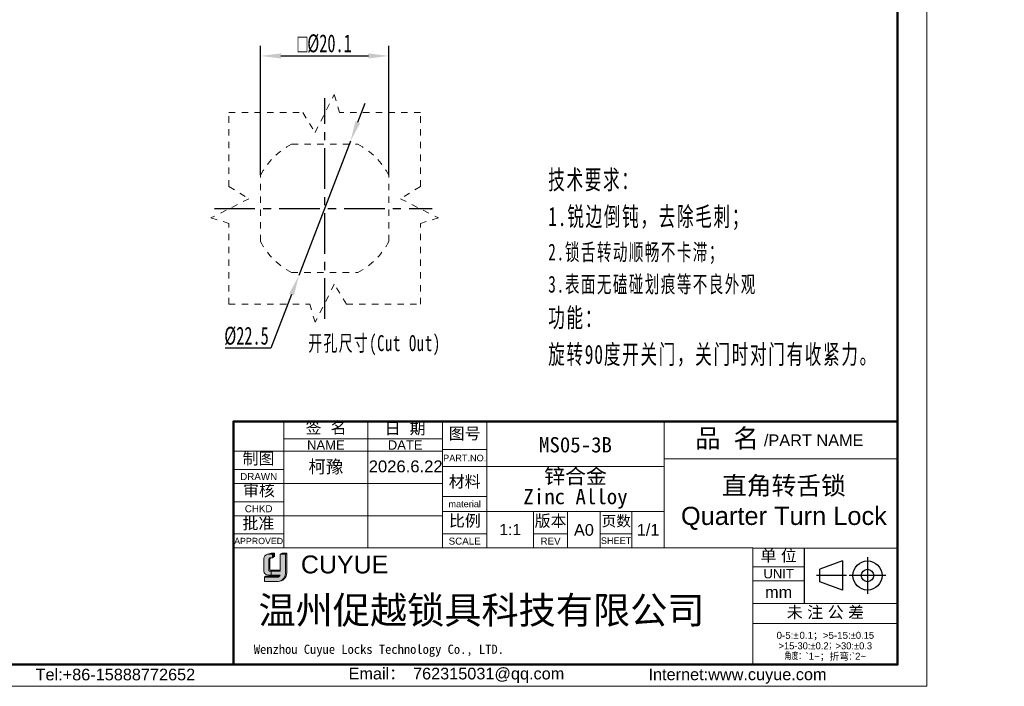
# Model space of a CAD drawing. Header units: millimetres. Extents: x 1639 to 1922, y 1717 to 1909.
# Tile 10 of 13: x 1768 to 1922, y 1717 to 1822. Entities that reach past the tile are written whole.
import ezdxf

# ---------------------------------------------------------------- set-up
doc = ezdxf.new("R2010")
doc.units = ezdxf.units.MM
doc.linetypes.add('CENTER', pattern=[10.159999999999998, 6.35, -1.27, 1.27, -1.27])
doc.linetypes.add('虚线', pattern=[2, 1, -1])
for name, color, linetype, lineweight in [('0007', 7, 'Continuous', 5), ('实线层', 7, 'Continuous', 25), ('尺寸线层', 3, 'Continuous', 18), ('粗实线层', 7, 'Continuous', 50), ('细实线层', 3, 'Continuous', 18), ('虚线层', 6, '虚线', 18)]:
    doc.layers.add(name, color=color, linetype=linetype, lineweight=lineweight)
doc.layers.add('中心线层', color=1, linetype='CENTER')
doc.styles.add('ARIAL', font='arial.ttf')
doc.styles.get("Standard").update_dxf_attribs({"font": 'arial.ttf'})
doc.styles.add('TEXTSTYLE_2', font='arial.ttf')
doc.styles.add('TEXTSTYLE_3', font='arial.ttf')
doc.styles.add('TEXTSTYLE_4', font='arial.ttf')
doc.styles.add('标准', font='txt', dxfattribs={"width": 0.667})
doc.dimstyles.new('标准', dxfattribs={"dimscale": 0.8, "dimtxt": 3.5, "dimasz": 4, "dimexe": 2, "dimexo": 0, "dimtad": 1, "dimdec": 1, "dimdsep": 46, "dimtxsty": '标准', "dimblk": '_CAXARROW', "dimcen": 0, "dimdle": 8, "dimazin": 2, "dimtfac": 0.707107, "dimtmove": 0, "dimatfit": 3, "dimfxl": 1, "dimtolj": 1, "dimarcsym": 1})

# ---------------------------------------------------------------- blocks, each defined once
blk = doc.blocks.new('_CAXARROW')
blk.add_hatch(color=0).paths.add_polyline_path([(0, 0), (-1, 0.125), (-1, -0.125)], flags=0)
blk = doc.blocks.new('*D4')
at = {"layer": 'Defpoints', "color": 0, "transparency": 16777216}
for p in [(1819.855591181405, 1802.608351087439), (1811.783752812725, 1781.606079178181)]:
    blk.add_point(p, dxfattribs=at)
at = {"layer": '尺寸线层', "color": 0, "linetype": 'Continuous', "lineweight": -2, "transparency": 16777216}
for p, q in [((1821.003585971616, 1805.595340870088), (1822.151580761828, 1808.582330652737)), ((1819.855591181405, 1802.608351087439), (1811.783752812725, 1781.606079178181)), ((1810.635758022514, 1778.619089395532), (1807.405920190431, 1770.215312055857)), ((1807.405920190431, 1770.215312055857), (1800.236814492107, 1770.215312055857))]:
    blk.add_line(p, q, dxfattribs=at)
at = {"layer": '尺寸线层', "color": 0, "lineweight": -2, "transparency": 16777216, "xscale": 3.2, "yscale": 3.2, "zscale": 3.2}
for p, rotation in [((1819.855591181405, 1802.608351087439), 248.9766508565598), ((1811.783752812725, 1781.606079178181), 68.97665085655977)]:
    blk.add_blockref('_CAXARROW', p, dxfattribs=dict(at, rotation=rotation))
at = {"layer": '尺寸线层', "color": 0, "transparency": 16777216, "insert": (1803.571367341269, 1772.115312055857), "char_height": 2.8, "width": 18.36821117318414, "attachment_point": 5, "style": '标准'}
blk.add_mtext('\\A1;%%C22.5', dxfattribs=at)
blk = doc.blocks.new('*D5')
at = {"layer": 'Defpoints', "color": 0, "transparency": 16777216}
for p in [(1825.869671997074, 1815.972077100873), (1805.769671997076, 1797.294700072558), (1825.869671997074, 1797.294700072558)]:
    blk.add_point(p, dxfattribs=at)
at = {"layer": '尺寸线层', "color": 0, "linetype": 'Continuous', "lineweight": -2, "transparency": 16777216}
for p, q in [((1805.769671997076, 1797.294700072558), (1805.769671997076, 1817.572077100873)), ((1825.869671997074, 1797.294700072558), (1825.869671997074, 1817.572077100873)), ((1808.969671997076, 1815.972077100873), (1822.669671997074, 1815.972077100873))]:
    blk.add_line(p, q, dxfattribs=at)
at = {"layer": '尺寸线层', "color": 0, "lineweight": -2, "transparency": 16777216, "xscale": 3.2, "yscale": 3.2, "zscale": 3.2, "rotation": 180}
blk.add_blockref('_CAXARROW', (1805.769671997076, 1815.972077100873), dxfattribs=at)
at = {"layer": '尺寸线层', "color": 0, "lineweight": -2, "transparency": 16777216, "xscale": 3.2, "yscale": 3.2, "zscale": 3.2}
blk.add_blockref('_CAXARROW', (1825.869671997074, 1815.972077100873), dxfattribs=at)
at = {"layer": '尺寸线层', "color": 0, "transparency": 16777216, "insert": (1815.819671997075, 1817.886794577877), "char_height": 2.8, "attachment_point": 5, "style": '标准'}
blk.add_mtext('\\A1;{\\fAMGDT|b0|i0|c134|p34;o}%%C20.1', dxfattribs=at)

msp = doc.modelspace()

# ---------------------------------------------------------------- hatches: boundary and pattern name
at = {"layer": '实线层'}
h = msp.add_hatch(color=30, dxfattribs=at)
edge = h.paths.add_edge_path(flags=0)
edge.add_arc((1807.314713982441, 1737.16088977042), 0.2611549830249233, 103.89623382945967, 180.1196323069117, ccw=False)
edge.add_line((1807.251993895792, 1737.414401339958), (1807.660324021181, 1737.414401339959))
edge.add_line((1807.660324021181, 1737.414401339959), (1807.660324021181, 1737.973167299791))
edge.add_line((1807.660324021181, 1737.973167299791), (1806.839714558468, 1737.973167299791))
edge.add_arc((1807.09684010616, 1737.202493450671), 0.8124356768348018, 108.4506221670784, 173.4013944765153)
edge.add_line((1806.289786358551, 1737.295852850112), (1806.289786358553, 1735.322582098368))
edge.add_arc((1806.984963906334, 1735.387345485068), 0.698187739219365, 185.3223660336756, 272.7233690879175)
edge.add_line((1807.018137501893, 1734.689946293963), (1807.455627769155, 1734.689946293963))
edge.add_line((1807.455627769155, 1734.689946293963), (1807.455627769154, 1735.322582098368))
edge.add_line((1807.455627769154, 1735.322582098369), (1807.258684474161, 1735.322582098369))
edge.add_arc((1807.242262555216, 1735.510727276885), 0.1888604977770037, 177.6597996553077, 274.98831874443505, ccw=False)
edge.add_line((1807.053559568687, 1735.518438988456), (1807.053559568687, 1737.16034448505))
h = msp.add_hatch(color=254, dxfattribs=at)
h.paths.add_polyline_path([(1807.436547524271, 1738.139364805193), (1806.839714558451, 1737.973167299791), (1807.66032402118, 1737.973167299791), (1807.942551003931, 1738.139364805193)], flags=0)
h.paths.add_polyline_path([(1808.862318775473, 1737.973167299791), (1809.661771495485, 1737.973167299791), (1809.896722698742, 1738.139364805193), (1809.157012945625, 1738.139364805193)], flags=0)
h = msp.add_hatch(color=251, dxfattribs=at)
edge = h.paths.add_edge_path(flags=0)
edge.add_line((1807.241893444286, 1735.632061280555), (1807.241893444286, 1737.160344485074))
edge.add_arc((1807.503047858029, 1737.160889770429), 0.2611549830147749, 103.89623382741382, 180.1196323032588, ccw=False)
edge.add_line((1807.440327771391, 1737.414401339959), (1807.251993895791, 1737.414401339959))
edge.add_arc((1807.314713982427, 1737.160889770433), 0.2611549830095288, 103.8962338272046, 180.1196323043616)
edge.add_line((1807.053559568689, 1737.160344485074), (1807.053559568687, 1735.518438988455))
edge.add_arc((1807.242262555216, 1735.510727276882), 0.1888604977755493, 177.6597996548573, 274.9883187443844)
edge.add_line((1807.25868447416, 1735.322582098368), (1808.862318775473, 1735.322582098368))
edge.add_line((1808.862318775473, 1735.322582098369), (1808.862318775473, 1735.481566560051))
edge.add_line((1808.862318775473, 1735.481566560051), (1807.362425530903, 1735.481566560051))
edge.add_arc((1807.390278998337, 1735.627389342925), 0.1484590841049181, 178.1966309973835, 259.1862447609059, ccw=False)
msp.add_hatch(color=251, dxfattribs=at).paths.add_polyline_path([(1807.660324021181, 1737.414401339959), (1807.942551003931, 1737.628844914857), (1807.942551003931, 1738.139364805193), (1807.660324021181, 1737.973167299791)], flags=0)
h = msp.add_hatch(color=251, dxfattribs=at)
edge = h.paths.add_edge_path(flags=0)
edge.add_line((1809.896722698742, 1738.139364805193), (1809.661771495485, 1737.973167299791))
edge.add_line((1809.661771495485, 1737.973167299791), (1809.661771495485, 1735.043319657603))
edge.add_arc((1808.335741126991, 1734.991599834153), 1.327038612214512, -71.74154242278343, 2.2336036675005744, ccw=False)
edge.add_arc((1808.531631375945, 1735.079116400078), 1.365560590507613, 279.2658368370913, 358.4978790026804)
edge.add_line((1809.896722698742, 1735.043319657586), (1809.896722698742, 1738.139364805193))
h = msp.add_hatch(color=251, dxfattribs=at)
edge = h.paths.add_edge_path(flags=0)
edge.add_line((1806.54618897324, 1734.539612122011), (1806.378091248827, 1734.354614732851))
edge.add_line((1806.378091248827, 1734.354614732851), (1808.463579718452, 1734.354614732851))
edge.add_arc((1808.387173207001, 1734.850202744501), 0.5014433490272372, 278.7644802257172, 323.8869948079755)
edge.add_line((1808.792267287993, 1734.554662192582), (1806.54618897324, 1734.539612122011))
at = {"layer": '尺寸线层'}
h = msp.add_hatch(color=179, dxfattribs=at)
edge = h.paths.add_edge_path(flags=0)
edge.add_line((1809.661771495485, 1737.973167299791), (1808.862318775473, 1737.973167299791))
edge.add_line((1808.862318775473, 1737.973167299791), (1808.862318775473, 1735.322582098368))
edge.add_line((1808.862318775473, 1735.322582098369), (1807.455627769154, 1735.322582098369))
edge.add_line((1807.455627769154, 1735.322582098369), (1807.455627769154, 1734.689946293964))
edge.add_line((1807.455627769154, 1734.689946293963), (1808.862318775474, 1734.689946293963))
edge.add_arc((1808.387173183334, 1734.850202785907), 0.5014433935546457, 278.7644821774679, 341.36184450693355, ccw=False)
edge.add_line((1808.463579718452, 1734.354614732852), (1806.378091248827, 1734.354614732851))
edge.add_line((1806.378091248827, 1734.354614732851), (1806.378091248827, 1733.713752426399))
edge.add_line((1806.378091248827, 1733.713752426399), (1808.508459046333, 1733.713752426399))
edge.add_arc((1808.531631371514, 1735.079116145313), 1.365560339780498, 269.0276957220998, 279.2658387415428)
edge.add_arc((1808.335741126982, 1734.991599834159), 1.327038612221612, 288.258457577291, 362.2336036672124)
edge.add_line((1809.661771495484, 1735.043319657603), (1809.661771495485, 1737.973167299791))

# ---------------------------------------------------------------- linework, layer by layer
at = {"color": 0, "linetype": 'Continuous'}
for p, q in [((1890.956562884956, 1738.940249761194), (1890.956562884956, 1730.241136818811)), ((1896.941745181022, 1736.915209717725), (1893.369643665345, 1735.621680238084)), ((1896.941745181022, 1736.915209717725), (1896.941745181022, 1732.361984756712)), ((1900.857083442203, 1737.501128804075), (1900.857083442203, 1731.776065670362)), ((1893.369643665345, 1733.655514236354), (1893.369643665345, 1735.621680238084)), ((1897.588705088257, 1734.638597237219), (1892.863999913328, 1734.638597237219)), ((1903.71961500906, 1734.638597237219), (1897.994551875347, 1734.638597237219)), ((1896.941745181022, 1732.361984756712), (1893.369643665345, 1733.655514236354))]:
    msp.add_line(p, q, dxfattribs=at)
for radius in [2.276612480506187, 0.9830830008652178]:
    msp.add_circle((1900.857083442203, 1734.638597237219), radius, dxfattribs=at)
at = {"layer": '0007'}
for p, q in [((1806.289786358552, 1735.322582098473), (1806.289786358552, 1737.295852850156)), ((1806.839714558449, 1737.973167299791), (1807.436547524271, 1738.139364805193)), ((1806.839714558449, 1737.973167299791), (1807.660324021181, 1737.973167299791)), ((1807.053559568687, 1735.518438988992), (1807.053559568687, 1737.160344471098)), ((1807.241893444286, 1735.632061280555), (1807.241893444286, 1737.160344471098)), ((1807.25199389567, 1737.414401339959), (1807.660324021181, 1737.414401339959)), ((1807.436547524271, 1738.139364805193), (1807.942551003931, 1738.139364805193)), ((1807.660324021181, 1737.973167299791), (1807.942551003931, 1738.139364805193)), ((1807.660324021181, 1737.414401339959), (1807.660324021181, 1737.973167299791)), ((1807.660324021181, 1737.414401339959), (1807.942551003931, 1737.628844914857)), ((1807.942551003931, 1737.628844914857), (1807.942551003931, 1738.139364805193)), ((1808.862318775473, 1737.973167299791), (1809.157012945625, 1738.139364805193)), ((1808.862318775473, 1737.973167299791), (1809.661771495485, 1737.973167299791)), ((1808.862318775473, 1735.322582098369), (1808.862318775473, 1737.973167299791)), ((1809.157012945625, 1738.139364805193), (1809.896722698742, 1738.139364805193)), ((1809.661771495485, 1737.973167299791), (1809.896722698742, 1738.139364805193)), ((1809.661771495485, 1737.973167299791), (1809.661771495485, 1735.043319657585)), ((1809.896722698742, 1738.139364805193), (1809.896722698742, 1735.043319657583)), ((1807.258684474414, 1735.322582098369), (1808.862318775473, 1735.322582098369)), ((1807.362425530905, 1735.481566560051), (1808.862318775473, 1735.481566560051)), ((1807.455627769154, 1735.322582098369), (1807.455627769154, 1734.689946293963)), ((1806.378091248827, 1734.354614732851), (1806.54618897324, 1734.539612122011)), ((1806.378091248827, 1733.713752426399), (1806.378091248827, 1734.354614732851)), ((1806.378091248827, 1734.354614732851), (1808.463579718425, 1734.354614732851)), ((1806.378091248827, 1733.713752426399), (1808.508459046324, 1733.713752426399)), ((1806.54618897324, 1734.539612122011), (1808.792267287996, 1734.554662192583)), ((1807.018137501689, 1734.689946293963), (1808.862318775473, 1734.689946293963))]:
    msp.add_line(p, q, dxfattribs=at)
for centre, radius, start, end in [((1807.096840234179, 1737.202493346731), 0.8124358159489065, 108.4506284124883, 173.401388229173), ((1807.314713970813, 1737.160889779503), 0.2611549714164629, 103.8962318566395, 180.1196373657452), ((1807.503047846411, 1737.160889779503), 0.2611549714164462, 103.8962318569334, 180.1196373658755), ((1806.984963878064, 1735.387345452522), 0.6981877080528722, 185.3223635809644, 272.7233715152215), ((1807.242262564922, 1735.510727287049), 0.1888605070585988, 177.6598026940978, 274.9883156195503), ((1807.390278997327, 1735.627389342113), 0.1484590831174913, 178.1966306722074, 259.1862450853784), ((1808.387173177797, 1734.85020279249), 0.5014434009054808, 278.7644826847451, 341.3618439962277), ((1808.531631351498, 1735.079116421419), 1.365560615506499, 269.0276967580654, 358.4978781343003), ((1808.335741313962, 1734.991599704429), 1.327038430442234, 288.2424993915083, 2.233609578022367)]:
    msp.add_arc(centre, radius, start, end, dxfattribs=at)
at = {"layer": '中心线层'}
for p, q in [((1815.819671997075, 1774.838169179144), (1815.819671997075, 1809.376261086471)), ((1798.550626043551, 1792.107215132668), (1832.649834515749, 1792.107215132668))]:
    msp.add_line(p, q, dxfattribs=at)
at = {"layer": '粗实线层'}
msp.add_lwpolyline([(1655.044144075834, 1904.616718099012), (1905.576920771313, 1904.616718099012), (1905.576920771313, 1720.683348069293), (1655.044144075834, 1720.683348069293)], close=True, dxfattribs=at)
msp.add_lwpolyline([(1905.576778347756, 1758.75746028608), (1865.000448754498, 1758.75746028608), (1801.530739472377, 1758.756698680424), (1801.530739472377, 1720.665123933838)], dxfattribs=at)
at = {"layer": '细实线层'}
for p, q in [((1809.425732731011, 1758.756698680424), (1809.425732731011, 1738.946113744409)), ((1822.584054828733, 1758.756698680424), (1822.584054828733, 1738.946113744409)), ((1834.279660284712, 1758.773595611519), (1834.279660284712, 1738.94611374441)), ((1834.28034113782, 1758.756698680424), (1834.28034113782, 1738.946113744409)), ((1841.224330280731, 1758.757174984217), (1841.224330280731, 1738.946113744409)), ((1869.000448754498, 1758.75746028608), (1869.000448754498, 1738.946113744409)), ((1809.425732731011, 1756.051932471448), (1834.28034113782, 1756.051932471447)), ((1801.530739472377, 1754.07818415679), (1834.28034113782, 1754.078184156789)), ((1834.279660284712, 1754.387488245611), (1841.224330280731, 1754.387488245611)), ((1869.000448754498, 1752.909317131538), (1905.576778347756, 1752.909317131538)), ((1801.530739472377, 1751.227214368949), (1809.425732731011, 1751.227214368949)), ((1834.279660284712, 1751.682722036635), (1869.003010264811, 1751.682722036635)), ((1801.530739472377, 1749.034160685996), (1834.28034113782, 1749.034160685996)), ((1801.530739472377, 1746.183190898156), (1809.425732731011, 1746.183190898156)), ((1834.279660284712, 1747.004207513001), (1841.224330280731, 1747.004207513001)), ((1834.279660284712, 1744.664950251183), (1869.003010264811, 1744.664950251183)), ((1848.53450922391, 1744.664950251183), (1848.53450922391, 1738.94611374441)), ((1853.870939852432, 1744.664950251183), (1853.870939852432, 1738.94611374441)), ((1858.988065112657, 1744.664950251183), (1858.988065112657, 1738.94611374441)), ((1863.958986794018, 1744.664950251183), (1863.958986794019, 1738.94611374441)), ((1801.530739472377, 1743.990137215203), (1834.28034113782, 1743.990137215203)), ((1801.530739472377, 1741.139167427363), (1809.425732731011, 1741.139167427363)), ((1834.279660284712, 1741.156064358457), (1841.224330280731, 1741.156064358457)), ((1848.53450922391, 1741.156064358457), (1853.870939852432, 1741.156064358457)), ((1858.988065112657, 1741.156064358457), (1863.958986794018, 1741.156064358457)), ((1801.530739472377, 1738.946113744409), (1882.915294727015, 1738.946113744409)), ((1882.915294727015, 1738.946113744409), (1882.915294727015, 1720.744089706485)), ((1882.915366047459, 1738.940249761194), (1905.576920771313, 1738.940249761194)), ((1882.915366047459, 1738.940249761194), (1882.915366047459, 1720.665123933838)), ((1882.915366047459, 1736.016178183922), (1890.956562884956, 1736.016178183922)), ((1882.915366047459, 1733.823124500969), (1890.956562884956, 1733.823124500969)), ((1882.915366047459, 1730.241136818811), (1905.576920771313, 1730.241136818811)), ((1882.915366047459, 1727.097759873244), (1905.576920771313, 1727.097759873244))]:
    msp.add_line(p, q, dxfattribs=at)
msp.add_lwpolyline([(1638.755389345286, 1909.185579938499), (1910.145782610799, 1909.185579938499), (1910.145782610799, 1717.293382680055), (1638.755389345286, 1717.293382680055)], close=True, dxfattribs=at)
at = {"layer": '虚线层'}
for p, q in [((1814.307774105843, 1803.98833610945), (1817.314033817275, 1809.921743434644)), ((1817.314033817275, 1809.921743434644), (1818.161124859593, 1807.107215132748)), ((1800.819671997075, 1807.107215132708), (1812.40908324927, 1807.107215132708)), ((1800.819671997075, 1795.517803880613), (1800.819671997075, 1807.107215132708)), ((1812.40908324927, 1807.107215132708), (1814.307774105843, 1803.98833610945)), ((1830.819671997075, 1807.107215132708), (1818.161124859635, 1807.107215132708)), ((1830.819671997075, 1795.517803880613), (1830.819671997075, 1807.107215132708)), ((1810.665789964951, 1802.157215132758), (1820.973554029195, 1802.157215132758)), ((1805.769671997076, 1786.95333310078), (1805.769671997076, 1797.294700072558)), ((1825.869671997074, 1786.953333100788), (1825.869671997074, 1797.294700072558)), ((1800.819671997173, 1795.517803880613), (1803.938551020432, 1793.619113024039)), ((1830.819671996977, 1795.517803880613), (1827.700792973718, 1793.619113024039)), ((1803.938551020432, 1793.619113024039), (1798.005143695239, 1790.612853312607)), ((1827.700792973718, 1793.619113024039), (1833.634200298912, 1790.612853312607)), ((1798.005143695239, 1790.612853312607), (1800.819671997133, 1789.76576227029)), ((1800.819671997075, 1777.107215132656), (1800.819671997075, 1789.76576227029)), ((1833.634200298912, 1790.612853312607), (1830.819671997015, 1789.76576227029)), ((1830.819671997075, 1777.107215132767), (1830.819671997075, 1789.76576227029)), ((1810.632187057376, 1782.057215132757), (1820.973554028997, 1782.057215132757)), ((1817.331569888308, 1780.226094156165), (1814.325310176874, 1774.292686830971)), ((1819.230260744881, 1777.107215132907), (1817.331569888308, 1780.226094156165)), ((1800.819671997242, 1777.107215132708), (1813.478219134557, 1777.107215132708)), ((1814.325310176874, 1774.292686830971), (1813.478219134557, 1777.107215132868)), ((1819.230260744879, 1777.107215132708), (1830.819671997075, 1777.107215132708))]:
    msp.add_line(p, q, dxfattribs=at)
for centre, radius, start, end in [((1815.819671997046, 1792.107215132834), 11.29999999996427, 117.2660444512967, 152.7339555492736), ((1815.819671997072, 1792.107215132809), 11.30000000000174, 27.26604445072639, 62.73395554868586), ((1815.819671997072, 1792.107215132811), 11.29999999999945, 207.2660444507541, 242.7339555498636), ((1815.819671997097, 1792.107215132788), 11.29999999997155, 297.2660444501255, 332.7339555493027)]:
    msp.add_arc(centre, radius, start, end, dxfattribs=at)

# ---------------------------------------------------------------- texts
at = {"color": 0, "linetype": 'Continuous', "attachment_point": 2, "line_spacing_factor": 0.8999999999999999}
for s, insert, char_height, width, style in [('签  名', (1816.035155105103, 1758.688559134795), 1.827544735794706, 8.038341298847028, 'TEXTSTYLE_2'), ('日  期', (1828.416865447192, 1758.593888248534), 1.827544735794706, 8.038341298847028, 'TEXTSTYLE_2'), ('图号', (1837.75199528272, 1757.79418586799), 1.827544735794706, 5.354134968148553, 'TEXTSTYLE_2'), ('{\\fSimSun|b0|i0|c0|p34;品 名}', (1878.848651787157, 1757.581368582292), 2.92407157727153, 10.71398101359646, 'TEXTSTYLE_2'), ('/PART NAME', (1892.427836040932, 1756.719573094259), 1.827544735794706, 15.56470256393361, 'TEXTSTYLE_3'), ('PART.NO.', (1837.75199528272, 1753.546817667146), 1.023425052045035, 6.737865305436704, 'TEXTSTYLE_3'), ('材料', (1837.75199528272, 1750.257237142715), 1.827544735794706, 5.354134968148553, 'TEXTSTYLE_2'), ('material', (1837.75199528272, 1746.346291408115), 1.023425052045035, 6.422087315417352, 'TEXTSTYLE_3'), ('比例', (1837.782384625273, 1744.127937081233), 1.827544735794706, 5.354134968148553, 'TEXTSTYLE_2'), ('版本', (1851.20272453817, 1744.116425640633), 1.827544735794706, 5.354134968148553, 'TEXTSTYLE_2'), ('页数', (1861.499759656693, 1744.013290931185), 1.681341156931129, 4.925804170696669, 'TEXTSTYLE_2'), ('A0', (1856.429502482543, 1742.691201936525), 1.827544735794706, 2.684206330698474, 'TEXTSTYLE_2'), ('1/1', (1866.480998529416, 1742.691201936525), 1.827544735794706, 4.026309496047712, 'TEXTSTYLE_2'), ('SCALE', (1837.75199528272, 1740.571250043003), 1.096526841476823, 5.013858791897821, 'TEXTSTYLE_3'), ('REV', (1851.20272453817, 1740.571250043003), 1.096526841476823, 2.378619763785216, 'TEXTSTYLE_4'), ('SHEET', (1861.473525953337, 1740.607800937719), 1.023425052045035, 4.228657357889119, 'TEXTSTYLE_4'), ('单 位', (1886.935964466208, 1738.669492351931), 1.827544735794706, 6.69623813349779, 'TEXTSTYLE_2'), ('UNIT', (1886.935964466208, 1735.650669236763), 1.462035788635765, 4.755692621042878, 'TEXTSTYLE_3'), ('mm', (1886.935964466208, 1732.945903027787), 1.827544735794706, 4.239360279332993, 'TEXTSTYLE_3'), ('未 注 公 差', (1894.258896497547, 1729.79981273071), 1.827544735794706, 14.73457943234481, 'TEXTSTYLE_2'), ('{\\C256;Email\\fSimSun|b0|i0|c0|p34;： \\farial|b0|i0|c0|p34;762315031@qq.com}', (1836.457539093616, 1720.194707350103), 1.823896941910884, 37.04392632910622, 'TEXTSTYLE_3'), ('{\\C256;Internet:www.cuyue.com}', (1880.495630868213, 1720.07538242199), 1.823896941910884, 54.06365050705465, 'TEXTSTYLE_3')]:
    msp.add_mtext(s, dxfattribs=dict(at, insert=insert, char_height=char_height, width=width, style=style))
at = {"linetype": 'Continuous', "attachment_point": 2, "line_spacing_factor": 0.8999999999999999}
for s, insert, char_height, width, style in [('NAME', (1816.004893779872, 1755.796076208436), 1.462035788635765, 5.88618869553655, 'TEXTSTYLE_3'), ('DATE', (1828.432197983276, 1755.796076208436), 1.462035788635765, 5.435077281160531, 'TEXTSTYLE_3'), ('制图', (1805.454996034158, 1753.868290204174), 1.827544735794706, 5.354134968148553, 'TEXTSTYLE_2'), ('DRAWN', (1805.478236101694, 1750.678950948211), 1.096526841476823, 5.776128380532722, 'TEXTSTYLE_3'), ('审核', (1805.519694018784, 1748.874605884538), 1.827544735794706, 5.354134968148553, 'TEXTSTYLE_2'), ('CHKD', (1805.478236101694, 1745.634927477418), 1.096526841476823, 4.333115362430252, 'TEXTSTYLE_3'), ('批准', (1805.445227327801, 1743.709310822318), 1.827544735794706, 5.354134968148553, 'TEXTSTYLE_2'), ('APPROVED', (1805.478236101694, 1740.536077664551), 0.9868741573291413, 7.645523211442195, 'TEXTSTYLE_3'), ('Tel:+86-15888772652', (1783.033440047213, 1720.047788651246), 1.823896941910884, 25.89134939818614, 'TEXTSTYLE_3')]:
    msp.add_mtext(s, dxfattribs=dict(at, insert=insert, char_height=char_height, width=width, style=style))
at = {"color": 0, "lineweight": 13, "char_height": 2.4, "width": 46.29353078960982, "attachment_point": 5}
for s, insert in [('{\\fFangSong|b0|i0|c134|p34;\\C3;MS05-3B}', (1855.112389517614, 1755.086724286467)), ('\\pxsm0.8;{\\fFangSong|b0|i0|c134|p34;\\C3;锌合金\\PZinc Alloy}', (1855.112389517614, 1748.246745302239))]:
    msp.add_mtext(s, dxfattribs=dict(at, insert=insert))
at = {"color": 0, "insert": (1887.759344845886, 1745.951144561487), "char_height": 2.84527922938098, "width": 65.09009438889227, "attachment_point": 5, "style": 'ARIAL'}
msp.add_mtext('{\\fFangSong|b0|i0|c134|p34;直角转舌锁\\P}Quarter Turn Lock', dxfattribs=at)
at = {"color": 0, "insert": (1844.879419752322, 1741.828961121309), "char_height": 1.750941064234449, "width": 12.18363157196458, "attachment_point": 5}
msp.add_mtext('1:1', dxfattribs=at)
at = {"color": 7, "linetype": 'Continuous', "attachment_point": 1, "line_spacing_factor": 0.8999999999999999}
for s, insert, char_height, width, style in [('CUYUE', (1812.092751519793, 1737.765992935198), 2.8, 31.20112173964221, 'TEXTSTYLE_2'), ('{\\fsimsun|b0|i0|c134|p34;\\C0;Wenzhou Cuyue Locks Technology Co., LTD.}', (1804.715926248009, 1723.812427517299), 1.44, 60.10438504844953, 'TEXTSTYLE_3')]:
    msp.add_mtext(s, dxfattribs=dict(at, insert=insert, char_height=char_height, width=width, style=style))
at = {"color": 0, "linetype": 'Continuous', "lineweight": 13, "insert": (1894.246143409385, 1725.818478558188), "char_height": 1.09433816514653, "width": 22.24564551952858, "attachment_point": 2, "line_spacing_factor": 0.8999999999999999, "style": 'TEXTSTYLE_2'}
msp.add_mtext('0-5:{\\Fgdt,gbcbig.shx;`\\fsimsun|b0|i0|c0|p34;\\W0.16667; \\farial|b0|i0|c0|p34;\\W1;0.1\\fsimsun|b0|i0|c0|p34;；}>5-15:{\\Fgdt,gbcbig.shx;`0.15\\P>15-30:`0.2；>30:`0.3\\P角度：}`1~{\\fsimsun|b0|i0|c0|p34;；折弯}:`2~', dxfattribs=at)
at = {"layer": '尺寸线层', "attachment_point": 1, "line_spacing_factor": 1.150569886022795, "style": '标准'}
for s, insert, char_height, width in [('{\\H1.14286x;\\T1.1;技术要求：\\P1.锐边倒钝，去除毛刺；\\P\\H0.875x;2.锁舌转动顺畅不卡滞；\\P3.表面无磕碰划痕等不良外观\\P\\H1.14286x;功能：\\P旋转90度开关门，关门时对门有收紧力。}', (1850.83890529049, 1798.091630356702), 2.625, 85.30840781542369), ('{\\T1.1;开孔尺寸(Cut Out)}', (1813.251825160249, 1772.266560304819), 2.5, 21.68990011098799)]:
    msp.add_mtext(s, dxfattribs=dict(at, insert=insert, char_height=char_height, width=width))
at = {"layer": '尺寸线层', "color": 6, "insert": (1805.45436508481, 1731.344335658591), "char_height": 4.2679, "width": 78.34973204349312, "attachment_point": 1}
msp.add_mtext('{\\fSimSun|b0|i0|c134|p2;\\C0;温州促越锁具科技有限公司}', dxfattribs=at)
at = {"layer": '细实线层', "insert": (1816.004893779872, 1751.556172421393), "char_height": 2, "attachment_point": 5}
msp.add_mtext_dynamic_manual_height_columns('{\\fSimSun|b0|i0|c134|p2;柯豫}', width=13.15832209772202, gutter_width=1, heights=[0], dxfattribs=at)
at = {"layer": '细实线层', "insert": (1822.717391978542, 1752.652509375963), "char_height": 1.8641, "attachment_point": 1}
msp.add_mtext('2026.6.22', dxfattribs=at)

# ---------------------------------------------------------------- dimensions: what is measured, and where the dimension line sits
at = {"layer": '尺寸线层'}
dim = msp.add_linear_dim(base=(1825.869671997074, 1815.972077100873), p1=(1805.769671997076, 1797.294700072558), p2=(1825.869671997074, 1797.294700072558), angle=180, text='{\\fAMGDT|b0|i0|c134|p34;o}<>', dimstyle='标准', override={"dimtoh": 1, "dimpost": '%%C<>', "dimsah": 1, "dimatfit": 1}, dxfattribs=at)
dim.commit()
dim.dimension.update_dxf_attribs({"geometry": '*D5', "text_midpoint": (1815.819671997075, 1817.886794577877)})
dim = msp.add_diameter_dim_2p(p1=(1819.855591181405, 1802.608351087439), p2=(1811.783752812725, 1781.606079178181), dimstyle='标准', override={"dimtoh": 1, "dimpost": '%%C<>', "dimsah": 1, "dimatfit": 1}, dxfattribs=at)
dim.commit()
dim.dimension.update_dxf_attribs({"geometry": '*D4', "text_midpoint": (1803.571367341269, 1770.215312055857), "dimtype": 163})

doc.saveas('drawing.dxf')
